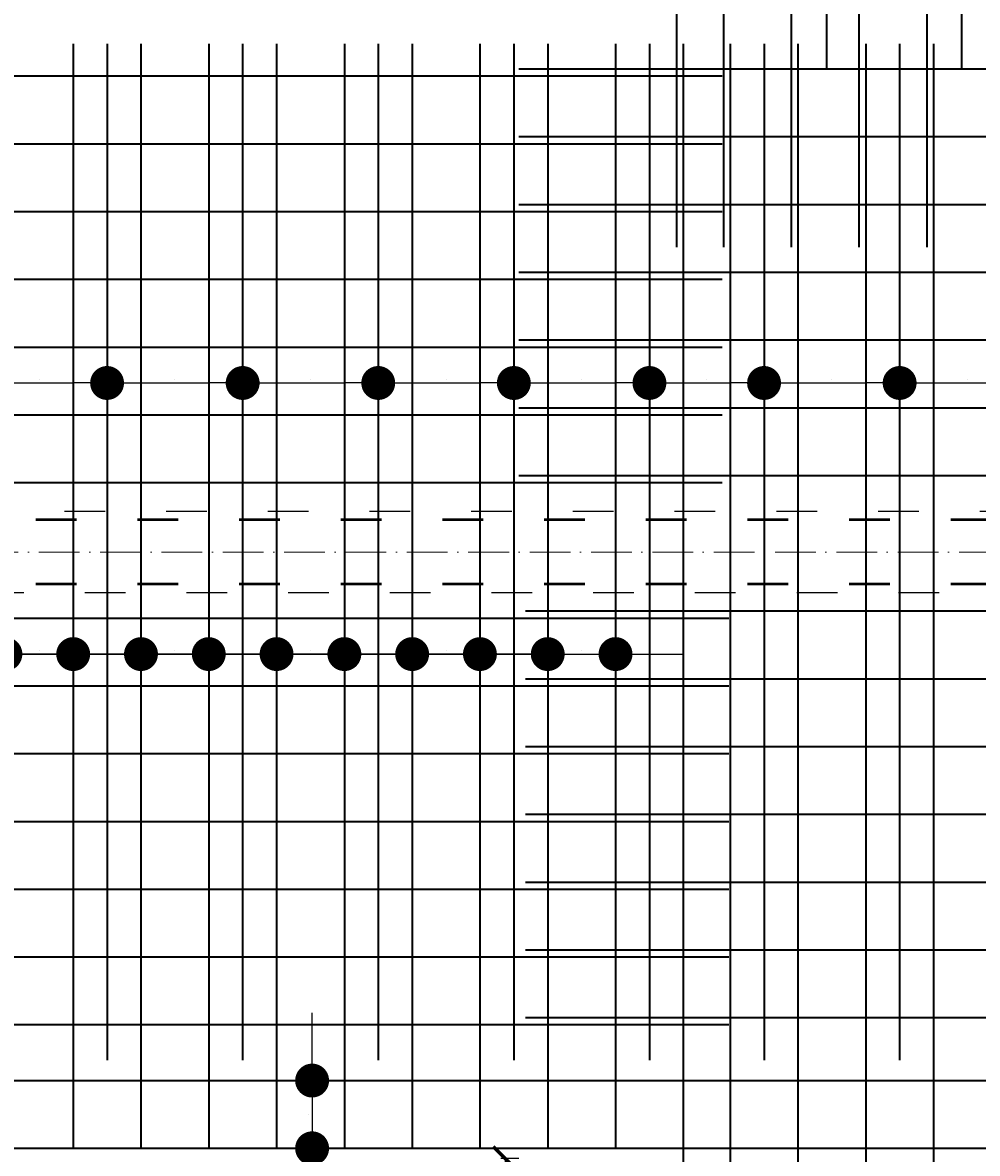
# Model space of a CAD drawing. Header units: millimetres. Extents: x 300938 to 312016, y 11971 to 20881.
# Tile 87 of 239: x 309692 to 309974, y 14522 to 14855. Entities that reach past the tile are written whole.
import ezdxf

# ---------------------------------------------------------------- set-up
doc = ezdxf.new("R2010")
doc.units = ezdxf.units.MM
doc.linetypes.add('ACAD_ISO03W100', pattern=[30, 12, -18])
doc.linetypes.add('ACAD_ISO10W100', pattern=[18, 12, -3, 0, -3])
for name, color, linetype, lineweight in [('konstrukcja wymiary', 1, 'Continuous', 13), ('osie', 5, 'ACAD_ISO10W100', 13), ('zbrojenie', 4, 'Continuous', 50), ('zbrojenie płyty', 141, 'Continuous', 35)]:
    doc.layers.add(name, color=color, linetype=linetype, lineweight=lineweight)
doc.layers.add('przerywane', color=6, linetype='ACAD_ISO03W100')
doc.styles.add('KONSTRUKCJA', font='romand.shx', dxfattribs={"oblique": 10})
doc.styles.get("Standard").update_dxf_attribs({"font": 'romand.shx', "oblique": 10})
doc.dimstyles.new('150', dxfattribs={"dimtxt": 10, "dimasz": 7, "dimexe": 1.25, "dimexo": 0.625, "dimgap": 3, "dimtad": 1, "dimdec": 0, "dimrnd": 0.5, "dimtxsty": 'KONSTRUKCJA', "dimblk": 'ARCHTICK', "dimcen": 2.5, "dimadec": 0, "dimazin": 0, "dimtfac": 1, "dimtdec": 0, "dimtix": 1, "dimtmove": 0, "dimatfit": 3, "dimfxl": 4, "dimfxlon": 1, "dimarcsym": 0})
doc.dimstyles.new('kropki', dxfattribs={"dimtxt": 0.001, "dimasz": 10, "dimexe": 1.25, "dimexo": 0.625, "dimgap": 1, "dimtad": 1, "dimtxsty": 'Standard', "dimblk": 'DOT', "dimcen": 2.5, "dimadec": 0, "dimazin": 0, "dimtfac": 1, "dimtmove": 0, "dimatfit": 3, "dimfxl": 1, "dimfxlon": 1, "dimarcsym": 0})

# ---------------------------------------------------------------- blocks, each defined once
blk = doc.blocks.new('_ArchTick')
at = {"color": 0, "linetype": 'ByBlock', "lineweight": 13, "const_width": 0.15}
blk.add_lwpolyline([(-0.5, -0.5), (0.5, 0.5)], dxfattribs=at)
blk = doc.blocks.new('*D2126')
at = {"layer": 'Defpoints', "color": 0, "transparency": 16777216}
for p in [(309884.63, 15501.22), (309620.63, 14520.22), (309884.63, 14520.22)]:
    blk.add_point(p, dxfattribs=at)
at = {"layer": 'konstrukcja wymiary', "color": 0, "lineweight": -2, "transparency": 16777216}
for p, q in [((309620.63, 15497.22), (309620.63, 15502.47)), ((309620.63, 15501.22), (309884.63, 15501.22)), ((309884.63, 15497.22), (309884.63, 15502.47))]:
    blk.add_line(p, q, dxfattribs=at)
at = {"layer": 'konstrukcja wymiary', "color": 0, "lineweight": -2, "transparency": 16777216, "xscale": 7, "yscale": 7, "zscale": 7, "rotation": 180}
blk.add_blockref('_ArchTick', (309620.63, 15501.22), dxfattribs=at)
at = {"layer": 'konstrukcja wymiary', "color": 0, "lineweight": -2, "transparency": 16777216, "xscale": 7, "yscale": 7, "zscale": 7}
blk.add_blockref('_ArchTick', (309884.63, 15501.22), dxfattribs=at)
at = {"layer": 'konstrukcja wymiary', "color": 0, "transparency": 16777216, "insert": (309752.63, 15509.22), "char_height": 10, "attachment_point": 5, "style": 'KONSTRUKCJA'}
blk.add_mtext('264', dxfattribs=at)
blk = doc.blocks.new('*D2127')
at = {"layer": 'Defpoints', "color": 0, "transparency": 16777216}
for p in [(310572.63, 15501.22), (309884.63, 14520.22), (310572.63, 14393.22)]:
    blk.add_point(p, dxfattribs=at)
at = {"layer": 'konstrukcja wymiary', "color": 0, "lineweight": -2, "transparency": 16777216}
for p, q in [((309884.63, 15497.22), (309884.63, 15502.47)), ((309884.63, 15501.22), (310572.63, 15501.22)), ((310572.63, 15497.22), (310572.63, 15502.47))]:
    blk.add_line(p, q, dxfattribs=at)
at = {"layer": 'konstrukcja wymiary', "color": 0, "lineweight": -2, "transparency": 16777216, "xscale": 7, "yscale": 7, "zscale": 7, "rotation": 180}
blk.add_blockref('_ArchTick', (309884.63, 15501.22), dxfattribs=at)
at = {"layer": 'konstrukcja wymiary', "color": 0, "lineweight": -2, "transparency": 16777216, "xscale": 7, "yscale": 7, "zscale": 7}
blk.add_blockref('_ArchTick', (310572.63, 15501.22), dxfattribs=at)
at = {"layer": 'konstrukcja wymiary', "color": 0, "transparency": 16777216, "insert": (310228.63, 15509.22), "char_height": 10, "attachment_point": 5, "style": 'KONSTRUKCJA'}
blk.add_mtext('688', dxfattribs=at)
blk = doc.blocks.new('*D2141')
at = {"layer": 'Defpoints', "color": 0, "transparency": 16777216}
for p in [(309884.63, 14520.22), (309834.63, 14136.22), (309884.63, 14136.22)]:
    blk.add_point(p, dxfattribs=at)
at = {"layer": 'konstrukcja wymiary', "color": 0, "lineweight": -2, "transparency": 16777216}
for p, q in [((309838.63, 14520.22), (309833.38, 14520.22)), ((309834.63, 14520.22), (309834.63, 14136.22)), ((309838.63, 14136.22), (309833.38, 14136.22))]:
    blk.add_line(p, q, dxfattribs=at)
at = {"layer": 'konstrukcja wymiary', "color": 0, "lineweight": -2, "transparency": 16777216, "xscale": 7, "yscale": 7, "zscale": 7}
for p, rotation in [((309834.63, 14520.22), 90), ((309834.63, 14136.22), 270)]:
    blk.add_blockref('_ArchTick', p, dxfattribs=dict(at, rotation=rotation))
at = {"layer": 'konstrukcja wymiary', "color": 0, "transparency": 16777216, "insert": (309826.63, 14328.22), "char_height": 10, "attachment_point": 5, "rotation": 90, "style": 'KONSTRUKCJA'}
blk.add_mtext('384', dxfattribs=at)
blk = doc.blocks.new('_Dot')
at = {"color": 0, "linetype": 'ByBlock', "lineweight": -2}
blk.add_line((-0.5, 0), (-1, 0), dxfattribs=at)
at = {"color": 0, "linetype": 'ByBlock', "const_width": 0.5}
blk.add_lwpolyline([(-0.25, 0, 1), (0.25, 0, 1)], format="xyb", close=True, dxfattribs=at)
blk = doc.blocks.new('*D2642')
at = {"layer": 'Defpoints', "color": 0, "transparency": 16777216}
for p in [(309807.19, 14543.22), (309777.68, 14523.22), (309807.19, 14523.22)]:
    blk.add_point(p, dxfattribs=at)
at = {"layer": 'konstrukcja wymiary', "color": 0, "lineweight": -2, "transparency": 16777216}
for p, q in [((309777.68, 14553.22), (309777.68, 14563.22)), ((309778.68, 14543.22), (309776.43, 14543.22)), ((309777.68, 14543.22), (309777.68, 14523.22)), ((309778.68, 14523.22), (309776.43, 14523.22)), ((309777.68, 14513.22), (309777.68, 14503.22))]:
    blk.add_line(p, q, dxfattribs=at)
at = {"layer": 'konstrukcja wymiary', "color": 0, "lineweight": -2, "transparency": 16777216, "xscale": 10, "yscale": 10, "zscale": 10}
for p, rotation in [((309777.68, 14543.22), 270), ((309777.68, 14523.22), 90)]:
    blk.add_blockref('_Dot', p, dxfattribs=dict(at, rotation=rotation))
at = {"layer": 'konstrukcja wymiary', "color": 0, "transparency": 16777216, "insert": (309776.68, 14533.22), "char_height": 0.001, "attachment_point": 5, "rotation": 90}
blk.add_mtext('20', dxfattribs=at)
blk = doc.blocks.new('*D2688')
at = {"layer": 'Defpoints', "color": 0, "transparency": 16777216}
for p in [(309717.19, 14749.11), (309677.19, 14739.72), (309717.19, 14739.72)]:
    blk.add_point(p, dxfattribs=at)
at = {"layer": 'konstrukcja wymiary', "color": 0, "lineweight": -2, "transparency": 16777216}
for p, q in [((309677.19, 14748.11), (309677.19, 14750.36)), ((309687.19, 14749.11), (309707.19, 14749.11)), ((309717.19, 14748.11), (309717.19, 14750.36))]:
    blk.add_line(p, q, dxfattribs=at)
at = {"layer": 'konstrukcja wymiary', "color": 0, "lineweight": -2, "transparency": 16777216, "xscale": 10, "yscale": 10, "zscale": 10, "rotation": 180}
blk.add_blockref('_Dot', (309677.19, 14749.11), dxfattribs=at)
at = {"layer": 'konstrukcja wymiary', "color": 0, "lineweight": -2, "transparency": 16777216, "xscale": 10, "yscale": 10, "zscale": 10}
blk.add_blockref('_Dot', (309717.19, 14749.11), dxfattribs=at)
at = {"layer": 'konstrukcja wymiary', "color": 0, "transparency": 16777216, "insert": (309697.19, 14750.11), "char_height": 0.001, "attachment_point": 5}
blk.add_mtext('40', dxfattribs=at)
blk = doc.blocks.new('*D2689')
at = {"layer": 'Defpoints', "color": 0, "transparency": 16777216}
for p in [(309757.19, 14749.11), (309717.19, 14739.72), (309757.19, 14739.72)]:
    blk.add_point(p, dxfattribs=at)
at = {"layer": 'konstrukcja wymiary', "color": 0, "lineweight": -2, "transparency": 16777216}
for p, q in [((309717.19, 14748.11), (309717.19, 14750.36)), ((309727.19, 14749.11), (309747.19, 14749.11)), ((309757.19, 14748.11), (309757.19, 14750.36))]:
    blk.add_line(p, q, dxfattribs=at)
at = {"layer": 'konstrukcja wymiary', "color": 0, "lineweight": -2, "transparency": 16777216, "xscale": 10, "yscale": 10, "zscale": 10, "rotation": 180}
blk.add_blockref('_Dot', (309717.19, 14749.11), dxfattribs=at)
at = {"layer": 'konstrukcja wymiary', "color": 0, "lineweight": -2, "transparency": 16777216, "xscale": 10, "yscale": 10, "zscale": 10}
blk.add_blockref('_Dot', (309757.19, 14749.11), dxfattribs=at)
at = {"layer": 'konstrukcja wymiary', "color": 0, "transparency": 16777216, "insert": (309737.19, 14750.11), "char_height": 0.001, "attachment_point": 5}
blk.add_mtext('40', dxfattribs=at)
blk = doc.blocks.new('*D2690')
at = {"layer": 'Defpoints', "color": 0, "transparency": 16777216}
for p in [(309797.19, 14749.11), (309757.19, 14739.72), (309797.19, 14739.72)]:
    blk.add_point(p, dxfattribs=at)
at = {"layer": 'konstrukcja wymiary', "color": 0, "lineweight": -2, "transparency": 16777216}
for p, q in [((309757.19, 14748.11), (309757.19, 14750.36)), ((309767.19, 14749.11), (309787.19, 14749.11)), ((309797.19, 14748.11), (309797.19, 14750.36))]:
    blk.add_line(p, q, dxfattribs=at)
at = {"layer": 'konstrukcja wymiary', "color": 0, "lineweight": -2, "transparency": 16777216, "xscale": 10, "yscale": 10, "zscale": 10, "rotation": 180}
blk.add_blockref('_Dot', (309757.19, 14749.11), dxfattribs=at)
at = {"layer": 'konstrukcja wymiary', "color": 0, "lineweight": -2, "transparency": 16777216, "xscale": 10, "yscale": 10, "zscale": 10}
blk.add_blockref('_Dot', (309797.19, 14749.11), dxfattribs=at)
at = {"layer": 'konstrukcja wymiary', "color": 0, "transparency": 16777216, "insert": (309777.19, 14750.11), "char_height": 0.001, "attachment_point": 5}
blk.add_mtext('40', dxfattribs=at)
blk = doc.blocks.new('*D2691')
at = {"layer": 'Defpoints', "color": 0, "transparency": 16777216}
for p in [(309837.19, 14749.11), (309797.19, 14739.72), (309837.19, 14739.72)]:
    blk.add_point(p, dxfattribs=at)
at = {"layer": 'konstrukcja wymiary', "color": 0, "lineweight": -2, "transparency": 16777216}
for p, q in [((309797.19, 14748.11), (309797.19, 14750.36)), ((309807.19, 14749.11), (309827.19, 14749.11)), ((309837.19, 14748.11), (309837.19, 14750.36))]:
    blk.add_line(p, q, dxfattribs=at)
at = {"layer": 'konstrukcja wymiary', "color": 0, "lineweight": -2, "transparency": 16777216, "xscale": 10, "yscale": 10, "zscale": 10, "rotation": 180}
blk.add_blockref('_Dot', (309797.19, 14749.11), dxfattribs=at)
at = {"layer": 'konstrukcja wymiary', "color": 0, "lineweight": -2, "transparency": 16777216, "xscale": 10, "yscale": 10, "zscale": 10}
blk.add_blockref('_Dot', (309837.19, 14749.11), dxfattribs=at)
at = {"layer": 'konstrukcja wymiary', "color": 0, "transparency": 16777216, "insert": (309817.19, 14750.11), "char_height": 0.001, "attachment_point": 5}
blk.add_mtext('40', dxfattribs=at)
blk = doc.blocks.new('*D2692')
at = {"layer": 'Defpoints', "color": 0, "transparency": 16777216}
for p in [(309877.19, 14749.11), (309837.19, 14739.72), (309877.19, 14739.72)]:
    blk.add_point(p, dxfattribs=at)
at = {"layer": 'konstrukcja wymiary', "color": 0, "lineweight": -2, "transparency": 16777216}
for p, q in [((309837.19, 14748.11), (309837.19, 14750.36)), ((309847.19, 14749.11), (309867.19, 14749.11)), ((309877.19, 14748.11), (309877.19, 14750.36))]:
    blk.add_line(p, q, dxfattribs=at)
at = {"layer": 'konstrukcja wymiary', "color": 0, "lineweight": -2, "transparency": 16777216, "xscale": 10, "yscale": 10, "zscale": 10, "rotation": 180}
blk.add_blockref('_Dot', (309837.19, 14749.11), dxfattribs=at)
at = {"layer": 'konstrukcja wymiary', "color": 0, "lineweight": -2, "transparency": 16777216, "xscale": 10, "yscale": 10, "zscale": 10}
blk.add_blockref('_Dot', (309877.19, 14749.11), dxfattribs=at)
at = {"layer": 'konstrukcja wymiary', "color": 0, "transparency": 16777216, "insert": (309857.19, 14750.11), "char_height": 0.001, "attachment_point": 5}
blk.add_mtext('40', dxfattribs=at)
blk = doc.blocks.new('*D2693')
at = {"layer": 'Defpoints', "color": 0, "transparency": 16777216}
for p in [(309911.01, 14749.11), (309877.19, 14739.72), (309911.01, 14741.72)]:
    blk.add_point(p, dxfattribs=at)
at = {"layer": 'konstrukcja wymiary', "color": 0, "lineweight": -2, "transparency": 16777216}
for p, q in [((309877.19, 14748.11), (309877.19, 14750.36)), ((309887.19, 14749.11), (309901.01, 14749.11)), ((309911.01, 14748.11), (309911.01, 14750.36))]:
    blk.add_line(p, q, dxfattribs=at)
at = {"layer": 'konstrukcja wymiary', "color": 0, "lineweight": -2, "transparency": 16777216, "xscale": 10, "yscale": 10, "zscale": 10, "rotation": 180}
blk.add_blockref('_Dot', (309877.19, 14749.11), dxfattribs=at)
at = {"layer": 'konstrukcja wymiary', "color": 0, "lineweight": -2, "transparency": 16777216, "xscale": 10, "yscale": 10, "zscale": 10}
blk.add_blockref('_Dot', (309911.01, 14749.11), dxfattribs=at)
at = {"layer": 'konstrukcja wymiary', "color": 0, "transparency": 16777216, "insert": (309894.1, 14750.11), "char_height": 0.001, "attachment_point": 5}
blk.add_mtext('33,82', dxfattribs=at)
blk = doc.blocks.new('*D2694')
at = {"layer": 'Defpoints', "color": 0, "transparency": 16777216}
for p in [(309951.01, 14749.11), (309911.01, 14741.72), (309951.01, 14741.72)]:
    blk.add_point(p, dxfattribs=at)
at = {"layer": 'konstrukcja wymiary', "color": 0, "lineweight": -2, "transparency": 16777216}
for p, q in [((309911.01, 14748.11), (309911.01, 14750.36)), ((309921.01, 14749.11), (309941.01, 14749.11)), ((309951.01, 14748.11), (309951.01, 14750.36))]:
    blk.add_line(p, q, dxfattribs=at)
at = {"layer": 'konstrukcja wymiary', "color": 0, "lineweight": -2, "transparency": 16777216, "xscale": 10, "yscale": 10, "zscale": 10, "rotation": 180}
blk.add_blockref('_Dot', (309911.01, 14749.11), dxfattribs=at)
at = {"layer": 'konstrukcja wymiary', "color": 0, "lineweight": -2, "transparency": 16777216, "xscale": 10, "yscale": 10, "zscale": 10}
blk.add_blockref('_Dot', (309951.01, 14749.11), dxfattribs=at)
at = {"layer": 'konstrukcja wymiary', "color": 0, "transparency": 16777216, "insert": (309931.01, 14750.11), "char_height": 0.001, "attachment_point": 5}
blk.add_mtext('40', dxfattribs=at)
blk = doc.blocks.new('*D2695')
at = {"layer": 'Defpoints', "color": 0, "transparency": 16777216}
for p in [(309991.01, 14749.11), (309951.01, 14741.72), (309991.01, 14741.72)]:
    blk.add_point(p, dxfattribs=at)
at = {"layer": 'konstrukcja wymiary', "color": 0, "lineweight": -2, "transparency": 16777216}
for p, q in [((309951.01, 14748.11), (309951.01, 14750.36)), ((309961.01, 14749.11), (309981.01, 14749.11)), ((309991.01, 14748.11), (309991.01, 14750.36))]:
    blk.add_line(p, q, dxfattribs=at)
at = {"layer": 'konstrukcja wymiary', "color": 0, "lineweight": -2, "transparency": 16777216, "xscale": 10, "yscale": 10, "zscale": 10, "rotation": 180}
blk.add_blockref('_Dot', (309951.01, 14749.11), dxfattribs=at)
at = {"layer": 'konstrukcja wymiary', "color": 0, "lineweight": -2, "transparency": 16777216, "xscale": 10, "yscale": 10, "zscale": 10}
blk.add_blockref('_Dot', (309991.01, 14749.11), dxfattribs=at)
at = {"layer": 'konstrukcja wymiary', "color": 0, "transparency": 16777216, "insert": (309971.01, 14750.11), "char_height": 0.001, "attachment_point": 5}
blk.add_mtext('40', dxfattribs=at)
blk = doc.blocks.new('*D2810')
at = {"layer": 'Defpoints', "color": 0, "transparency": 16777216}
for p in [(309687.19, 14669.09), (309667.19, 14659.72), (309687.19, 14659.72)]:
    blk.add_point(p, dxfattribs=at)
at = {"layer": 'konstrukcja wymiary', "color": 0, "lineweight": -2, "transparency": 16777216}
for p, q in [((309657.19, 14669.09), (309647.19, 14669.09)), ((309667.19, 14668.09), (309667.19, 14670.34)), ((309667.19, 14669.09), (309687.19, 14669.09)), ((309687.19, 14668.09), (309687.19, 14670.34)), ((309697.19, 14669.09), (309707.19, 14669.09))]:
    blk.add_line(p, q, dxfattribs=at)
at = {"layer": 'konstrukcja wymiary', "color": 0, "lineweight": -2, "transparency": 16777216, "xscale": 10, "yscale": 10, "zscale": 10}
blk.add_blockref('_Dot', (309667.19, 14669.09), dxfattribs=at)
at = {"layer": 'konstrukcja wymiary', "color": 0, "lineweight": -2, "transparency": 16777216, "xscale": 10, "yscale": 10, "zscale": 10, "rotation": 180}
blk.add_blockref('_Dot', (309687.19, 14669.09), dxfattribs=at)
at = {"layer": 'konstrukcja wymiary', "color": 0, "transparency": 16777216, "insert": (309677.19, 14670.09), "char_height": 0.001, "attachment_point": 5}
blk.add_mtext('20', dxfattribs=at)
blk = doc.blocks.new('*D2811')
at = {"layer": 'Defpoints', "color": 0, "transparency": 16777216}
for p in [(309707.19, 14669.09), (309687.19, 14659.72), (309707.19, 14659.72)]:
    blk.add_point(p, dxfattribs=at)
at = {"layer": 'konstrukcja wymiary', "color": 0, "lineweight": -2, "transparency": 16777216}
for p, q in [((309677.19, 14669.09), (309667.19, 14669.09)), ((309687.19, 14668.09), (309687.19, 14670.34)), ((309687.19, 14669.09), (309707.19, 14669.09)), ((309707.19, 14668.09), (309707.19, 14670.34)), ((309717.19, 14669.09), (309727.19, 14669.09))]:
    blk.add_line(p, q, dxfattribs=at)
at = {"layer": 'konstrukcja wymiary', "color": 0, "lineweight": -2, "transparency": 16777216, "xscale": 10, "yscale": 10, "zscale": 10}
blk.add_blockref('_Dot', (309687.19, 14669.09), dxfattribs=at)
at = {"layer": 'konstrukcja wymiary', "color": 0, "lineweight": -2, "transparency": 16777216, "xscale": 10, "yscale": 10, "zscale": 10, "rotation": 180}
blk.add_blockref('_Dot', (309707.19, 14669.09), dxfattribs=at)
at = {"layer": 'konstrukcja wymiary', "color": 0, "transparency": 16777216, "insert": (309697.19, 14670.09), "char_height": 0.001, "attachment_point": 5}
blk.add_mtext('20', dxfattribs=at)
blk = doc.blocks.new('*D2812')
at = {"layer": 'Defpoints', "color": 0, "transparency": 16777216}
for p in [(309727.19, 14669.09), (309707.19, 14659.72), (309727.19, 14659.72)]:
    blk.add_point(p, dxfattribs=at)
at = {"layer": 'konstrukcja wymiary', "color": 0, "lineweight": -2, "transparency": 16777216}
for p, q in [((309697.19, 14669.09), (309687.19, 14669.09)), ((309707.19, 14668.09), (309707.19, 14670.34)), ((309707.19, 14669.09), (309727.19, 14669.09)), ((309727.19, 14668.09), (309727.19, 14670.34)), ((309737.19, 14669.09), (309747.19, 14669.09))]:
    blk.add_line(p, q, dxfattribs=at)
at = {"layer": 'konstrukcja wymiary', "color": 0, "lineweight": -2, "transparency": 16777216, "xscale": 10, "yscale": 10, "zscale": 10}
blk.add_blockref('_Dot', (309707.19, 14669.09), dxfattribs=at)
at = {"layer": 'konstrukcja wymiary', "color": 0, "lineweight": -2, "transparency": 16777216, "xscale": 10, "yscale": 10, "zscale": 10, "rotation": 180}
blk.add_blockref('_Dot', (309727.19, 14669.09), dxfattribs=at)
at = {"layer": 'konstrukcja wymiary', "color": 0, "transparency": 16777216, "insert": (309717.19, 14670.09), "char_height": 0.001, "attachment_point": 5}
blk.add_mtext('20', dxfattribs=at)
blk = doc.blocks.new('*D2813')
at = {"layer": 'Defpoints', "color": 0, "transparency": 16777216}
for p in [(309747.19, 14669.09), (309727.19, 14659.72), (309747.19, 14659.72)]:
    blk.add_point(p, dxfattribs=at)
at = {"layer": 'konstrukcja wymiary', "color": 0, "lineweight": -2, "transparency": 16777216}
for p, q in [((309717.19, 14669.09), (309707.19, 14669.09)), ((309727.19, 14668.09), (309727.19, 14670.34)), ((309727.19, 14669.09), (309747.19, 14669.09)), ((309747.19, 14668.09), (309747.19, 14670.34)), ((309757.19, 14669.09), (309767.19, 14669.09))]:
    blk.add_line(p, q, dxfattribs=at)
at = {"layer": 'konstrukcja wymiary', "color": 0, "lineweight": -2, "transparency": 16777216, "xscale": 10, "yscale": 10, "zscale": 10}
blk.add_blockref('_Dot', (309727.19, 14669.09), dxfattribs=at)
at = {"layer": 'konstrukcja wymiary', "color": 0, "lineweight": -2, "transparency": 16777216, "xscale": 10, "yscale": 10, "zscale": 10, "rotation": 180}
blk.add_blockref('_Dot', (309747.19, 14669.09), dxfattribs=at)
at = {"layer": 'konstrukcja wymiary', "color": 0, "transparency": 16777216, "insert": (309737.19, 14670.09), "char_height": 0.001, "attachment_point": 5}
blk.add_mtext('20', dxfattribs=at)
blk = doc.blocks.new('*D2814')
at = {"layer": 'Defpoints', "color": 0, "transparency": 16777216}
for p in [(309767.19, 14669.09), (309747.19, 14659.72), (309767.19, 14659.72)]:
    blk.add_point(p, dxfattribs=at)
at = {"layer": 'konstrukcja wymiary', "color": 0, "lineweight": -2, "transparency": 16777216}
for p, q in [((309737.19, 14669.09), (309727.19, 14669.09)), ((309747.19, 14668.09), (309747.19, 14670.34)), ((309747.19, 14669.09), (309767.19, 14669.09)), ((309767.19, 14668.09), (309767.19, 14670.34)), ((309777.19, 14669.09), (309787.19, 14669.09))]:
    blk.add_line(p, q, dxfattribs=at)
at = {"layer": 'konstrukcja wymiary', "color": 0, "lineweight": -2, "transparency": 16777216, "xscale": 10, "yscale": 10, "zscale": 10}
blk.add_blockref('_Dot', (309747.19, 14669.09), dxfattribs=at)
at = {"layer": 'konstrukcja wymiary', "color": 0, "lineweight": -2, "transparency": 16777216, "xscale": 10, "yscale": 10, "zscale": 10, "rotation": 180}
blk.add_blockref('_Dot', (309767.19, 14669.09), dxfattribs=at)
at = {"layer": 'konstrukcja wymiary', "color": 0, "transparency": 16777216, "insert": (309757.19, 14670.09), "char_height": 0.001, "attachment_point": 5}
blk.add_mtext('20', dxfattribs=at)
blk = doc.blocks.new('*D2815')
at = {"layer": 'Defpoints', "color": 0, "transparency": 16777216}
for p in [(309787.19, 14669.09), (309767.19, 14659.72), (309787.19, 14659.72)]:
    blk.add_point(p, dxfattribs=at)
at = {"layer": 'konstrukcja wymiary', "color": 0, "lineweight": -2, "transparency": 16777216}
for p, q in [((309757.19, 14669.09), (309747.19, 14669.09)), ((309767.19, 14668.09), (309767.19, 14670.34)), ((309767.19, 14669.09), (309787.19, 14669.09)), ((309787.19, 14668.09), (309787.19, 14670.34)), ((309797.19, 14669.09), (309807.19, 14669.09))]:
    blk.add_line(p, q, dxfattribs=at)
at = {"layer": 'konstrukcja wymiary', "color": 0, "lineweight": -2, "transparency": 16777216, "xscale": 10, "yscale": 10, "zscale": 10}
blk.add_blockref('_Dot', (309767.19, 14669.09), dxfattribs=at)
at = {"layer": 'konstrukcja wymiary', "color": 0, "lineweight": -2, "transparency": 16777216, "xscale": 10, "yscale": 10, "zscale": 10, "rotation": 180}
blk.add_blockref('_Dot', (309787.19, 14669.09), dxfattribs=at)
at = {"layer": 'konstrukcja wymiary', "color": 0, "transparency": 16777216, "insert": (309777.19, 14670.09), "char_height": 0.001, "attachment_point": 5}
blk.add_mtext('20', dxfattribs=at)
blk = doc.blocks.new('*D2816')
at = {"layer": 'Defpoints', "color": 0, "transparency": 16777216}
for p in [(309807.19, 14669.09), (309787.19, 14659.72), (309807.19, 14659.72)]:
    blk.add_point(p, dxfattribs=at)
at = {"layer": 'konstrukcja wymiary', "color": 0, "lineweight": -2, "transparency": 16777216}
for p, q in [((309777.19, 14669.09), (309767.19, 14669.09)), ((309787.19, 14668.09), (309787.19, 14670.34)), ((309787.19, 14669.09), (309807.19, 14669.09)), ((309807.19, 14668.09), (309807.19, 14670.34)), ((309817.19, 14669.09), (309827.19, 14669.09))]:
    blk.add_line(p, q, dxfattribs=at)
at = {"layer": 'konstrukcja wymiary', "color": 0, "lineweight": -2, "transparency": 16777216, "xscale": 10, "yscale": 10, "zscale": 10}
blk.add_blockref('_Dot', (309787.19, 14669.09), dxfattribs=at)
at = {"layer": 'konstrukcja wymiary', "color": 0, "lineweight": -2, "transparency": 16777216, "xscale": 10, "yscale": 10, "zscale": 10, "rotation": 180}
blk.add_blockref('_Dot', (309807.19, 14669.09), dxfattribs=at)
at = {"layer": 'konstrukcja wymiary', "color": 0, "transparency": 16777216, "insert": (309797.19, 14670.09), "char_height": 0.001, "attachment_point": 5}
blk.add_mtext('20', dxfattribs=at)
blk = doc.blocks.new('*D2817')
at = {"layer": 'Defpoints', "color": 0, "transparency": 16777216}
for p in [(309827.19, 14669.09), (309807.19, 14659.72), (309827.19, 14659.72)]:
    blk.add_point(p, dxfattribs=at)
at = {"layer": 'konstrukcja wymiary', "color": 0, "lineweight": -2, "transparency": 16777216}
for p, q in [((309797.19, 14669.09), (309787.19, 14669.09)), ((309807.19, 14668.09), (309807.19, 14670.34)), ((309807.19, 14669.09), (309827.19, 14669.09)), ((309827.19, 14668.09), (309827.19, 14670.34)), ((309837.19, 14669.09), (309847.19, 14669.09))]:
    blk.add_line(p, q, dxfattribs=at)
at = {"layer": 'konstrukcja wymiary', "color": 0, "lineweight": -2, "transparency": 16777216, "xscale": 10, "yscale": 10, "zscale": 10}
blk.add_blockref('_Dot', (309807.19, 14669.09), dxfattribs=at)
at = {"layer": 'konstrukcja wymiary', "color": 0, "lineweight": -2, "transparency": 16777216, "xscale": 10, "yscale": 10, "zscale": 10, "rotation": 180}
blk.add_blockref('_Dot', (309827.19, 14669.09), dxfattribs=at)
at = {"layer": 'konstrukcja wymiary', "color": 0, "transparency": 16777216, "insert": (309817.19, 14670.09), "char_height": 0.001, "attachment_point": 5}
blk.add_mtext('20', dxfattribs=at)
blk = doc.blocks.new('*D2818')
at = {"layer": 'Defpoints', "color": 0, "transparency": 16777216}
for p in [(309847.19, 14669.09), (309827.19, 14659.72), (309847.19, 14659.72)]:
    blk.add_point(p, dxfattribs=at)
at = {"layer": 'konstrukcja wymiary', "color": 0, "lineweight": -2, "transparency": 16777216}
for p, q in [((309817.19, 14669.09), (309807.19, 14669.09)), ((309827.19, 14668.09), (309827.19, 14670.34)), ((309827.19, 14669.09), (309847.19, 14669.09)), ((309847.19, 14668.09), (309847.19, 14670.34)), ((309857.19, 14669.09), (309867.19, 14669.09))]:
    blk.add_line(p, q, dxfattribs=at)
at = {"layer": 'konstrukcja wymiary', "color": 0, "lineweight": -2, "transparency": 16777216, "xscale": 10, "yscale": 10, "zscale": 10}
blk.add_blockref('_Dot', (309827.19, 14669.09), dxfattribs=at)
at = {"layer": 'konstrukcja wymiary', "color": 0, "lineweight": -2, "transparency": 16777216, "xscale": 10, "yscale": 10, "zscale": 10, "rotation": 180}
blk.add_blockref('_Dot', (309847.19, 14669.09), dxfattribs=at)
at = {"layer": 'konstrukcja wymiary', "color": 0, "transparency": 16777216, "insert": (309837.19, 14670.09), "char_height": 0.001, "attachment_point": 5}
blk.add_mtext('20', dxfattribs=at)
blk = doc.blocks.new('*D2819')
at = {"layer": 'Defpoints', "color": 0, "transparency": 16777216}
for p in [(309867.19, 14669.09), (309847.19, 14659.72), (309867.19, 14659.72)]:
    blk.add_point(p, dxfattribs=at)
at = {"layer": 'konstrukcja wymiary', "color": 0, "lineweight": -2, "transparency": 16777216}
for p, q in [((309837.19, 14669.09), (309827.19, 14669.09)), ((309847.19, 14668.09), (309847.19, 14670.34)), ((309847.19, 14669.09), (309867.19, 14669.09)), ((309867.19, 14668.09), (309867.19, 14670.34)), ((309877.19, 14669.09), (309887.19, 14669.09))]:
    blk.add_line(p, q, dxfattribs=at)
at = {"layer": 'konstrukcja wymiary', "color": 0, "lineweight": -2, "transparency": 16777216, "xscale": 10, "yscale": 10, "zscale": 10}
blk.add_blockref('_Dot', (309847.19, 14669.09), dxfattribs=at)
at = {"layer": 'konstrukcja wymiary', "color": 0, "lineweight": -2, "transparency": 16777216, "xscale": 10, "yscale": 10, "zscale": 10, "rotation": 180}
blk.add_blockref('_Dot', (309867.19, 14669.09), dxfattribs=at)
at = {"layer": 'konstrukcja wymiary', "color": 0, "transparency": 16777216, "insert": (309857.19, 14670.09), "char_height": 0.001, "attachment_point": 5}
blk.add_mtext('20', dxfattribs=at)

msp = doc.modelspace()

# ---------------------------------------------------------------- linework, layer by layer
at = {"layer": 'osie'}
msp.add_line((308773.963, 14699.224), (310778.683, 14699.224), dxfattribs=at)
at = {"layer": 'przerywane'}
for p, q in [((310076.631, 14711.224), (309420.631, 14711.224)), ((309620.631, 14687.224), (310116.631, 14687.224))]:
    msp.add_line(p, q, dxfattribs=at)
at = {"layer": 'zbrojenie', "linetype": 'ACAD_ISO03W100'}
for p, q in [((310758.131, 14708.724), (308979.131, 14708.724)), ((310758.131, 14689.724), (308979.131, 14689.724))]:
    msp.add_line(p, q, dxfattribs=at)
at = {"layer": 'zbrojenie płyty'}
for p, q in [((309885.189, 15288.724), (309885.189, 14789.224)), ((309899.014, 15288.724), (309899.014, 14789.224)), ((309919.014, 15288.724), (309919.014, 14789.224)), ((309929.387, 14981.724), (309929.387, 14842.036)), ((309939.014, 14981.724), (309939.014, 14789.224)), ((309959.014, 14981.724), (309959.014, 14789.224)), ((309969.248, 14981.724), (309969.248, 14842.036)), ((309707.189, 14849.224), (309707.189, 14523.224)), ((309717.189, 14849.224), (309717.189, 14549.224)), ((309727.189, 14849.224), (309727.189, 14523.224)), ((309747.189, 14849.224), (309747.189, 14523.224)), ((309757.189, 14849.224), (309757.189, 14549.224)), ((309767.189, 14849.224), (309767.189, 14523.224)), ((309787.189, 14849.224), (309787.189, 14523.224)), ((309797.189, 14849.224), (309797.189, 14549.224)), ((309807.189, 14849.224), (309807.189, 14523.224)), ((309827.189, 14849.224), (309827.189, 14523.224)), ((309837.189, 14849.224), (309837.189, 14549.224)), ((309847.189, 14849.224), (309847.189, 14523.224)), ((309867.189, 14849.224), (309867.189, 14523.224)), ((309877.189, 14849.224), (309877.189, 14549.224)), ((309887.189, 14849.224), (309887.189, 14114.724)), ((309901.014, 14849.224), (309901.014, 14114.724)), ((309911.014, 14849.224), (309911.014, 14549.224)), ((309921.014, 14849.224), (309921.014, 14114.724)), ((309941.014, 14849.224), (309941.014, 14114.724)), ((309951.014, 14849.224), (309951.014, 14549.224)), ((309961.014, 14849.224), (309961.014, 14114.724)), ((308979.131, 14839.724), (309898.631, 14839.724)), ((310758.131, 14841.724), (309838.631, 14841.724)), ((308979.131, 14819.724), (309898.631, 14819.724)), ((310758.131, 14821.724), (309838.631, 14821.724)), ((308979.131, 14799.724), (309898.631, 14799.724)), ((310758.131, 14801.724), (309838.631, 14801.724)), ((308979.131, 14779.724), (309898.631, 14779.724)), ((310758.131, 14781.724), (309838.631, 14781.724)), ((308979.131, 14759.724), (309898.631, 14759.724)), ((310758.131, 14761.724), (309838.631, 14761.724)), ((308979.131, 14739.724), (309898.631, 14739.724)), ((310758.131, 14741.724), (309838.631, 14741.724)), ((310758.131, 14721.724), (309838.631, 14721.724)), ((308979.131, 14719.724), (309898.631, 14719.724)), ((310760.131, 14681.724), (309840.631, 14681.724)), ((308981.131, 14679.724), (309900.631, 14679.724)), ((310760.131, 14661.724), (309840.631, 14661.724)), ((308981.131, 14659.724), (309900.631, 14659.724)), ((310760.131, 14641.724), (309840.631, 14641.724)), ((308981.131, 14639.724), (309900.631, 14639.724)), ((310760.131, 14621.724), (309840.631, 14621.724)), ((308981.131, 14619.724), (309900.631, 14619.724)), ((310760.131, 14601.724), (309840.631, 14601.724)), ((308981.131, 14599.724), (309900.631, 14599.724)), ((310760.131, 14581.724), (309840.631, 14581.724)), ((308981.131, 14579.724), (309900.631, 14579.724)), ((310760.131, 14561.724), (309840.631, 14561.724)), ((308981.131, 14559.724), (309900.631, 14559.724)), ((309458.631, 14543.224), (310278.631, 14543.224)), ((309458.631, 14523.224), (310278.631, 14523.224))]:
    msp.add_line(p, q, dxfattribs=at)

# ---------------------------------------------------------------- dimensions: what is measured, and where the dimension line sits
at = {"layer": 'konstrukcja wymiary'}
for base, p1, p2, dimstyle, picture, middle in [((309884.631, 15501.224), (309620.631, 14520.224), (309884.631, 14520.224), '150', '*D2126', (309752.631, 15509.224)), ((310572.631, 15501.224), (309884.631, 14520.224), (310572.631, 14393.224), '150', '*D2127', (310228.631, 15509.224)), ((309717.189, 14749.109), (309677.189, 14739.724), (309717.189, 14739.724), 'kropki', '*D2688', (309697.189, 14750.109)), ((309757.189, 14749.109), (309717.189, 14739.724), (309757.189, 14739.724), 'kropki', '*D2689', (309737.189, 14750.109)), ((309797.189, 14749.109), (309757.189, 14739.724), (309797.189, 14739.724), 'kropki', '*D2690', (309777.189, 14750.109)), ((309837.189, 14749.109), (309797.189, 14739.724), (309837.189, 14739.724), 'kropki', '*D2691', (309817.189, 14750.109)), ((309877.189, 14749.109), (309837.189, 14739.724), (309877.189, 14739.724), 'kropki', '*D2692', (309857.189, 14750.109)), ((309911.0138, 14749.1088), (309877.1889, 14739.7237), (309911.0138, 14741.7237), 'kropki', '*D2693', (309894.1014, 14750.1094)), ((309951.014, 14749.109), (309911.014, 14741.724), (309951.014, 14741.724), 'kropki', '*D2694', (309931.014, 14750.109)), ((309991.014, 14749.109), (309951.014, 14741.724), (309991.014, 14741.724), 'kropki', '*D2695', (309971.014, 14750.109)), ((309687.189, 14669.088), (309667.189, 14659.724), (309687.189, 14659.724), 'kropki', '*D2810', (309677.189, 14670.088)), ((309707.189, 14669.088), (309687.189, 14659.724), (309707.189, 14659.724), 'kropki', '*D2811', (309697.189, 14670.088)), ((309727.189, 14669.088), (309707.189, 14659.724), (309727.189, 14659.724), 'kropki', '*D2812', (309717.189, 14670.088)), ((309747.189, 14669.088), (309727.189, 14659.724), (309747.189, 14659.724), 'kropki', '*D2813', (309737.189, 14670.088)), ((309767.189, 14669.088), (309747.189, 14659.724), (309767.189, 14659.724), 'kropki', '*D2814', (309757.189, 14670.088)), ((309787.189, 14669.088), (309767.189, 14659.724), (309787.189, 14659.724), 'kropki', '*D2815', (309777.189, 14670.088)), ((309807.189, 14669.088), (309787.189, 14659.724), (309807.189, 14659.724), 'kropki', '*D2816', (309797.189, 14670.088)), ((309827.189, 14669.088), (309807.189, 14659.724), (309827.189, 14659.724), 'kropki', '*D2817', (309817.189, 14670.088)), ((309847.189, 14669.088), (309827.189, 14659.724), (309847.189, 14659.724), 'kropki', '*D2818', (309837.189, 14670.088)), ((309867.189, 14669.088), (309847.189, 14659.724), (309867.189, 14659.724), 'kropki', '*D2819', (309857.189, 14670.088))]:
    dim = msp.add_linear_dim(base=base, p1=p1, p2=p2, dimstyle=dimstyle, override={"dimtmove": 1}, dxfattribs=at)
    dim.commit()
    dim.dimension.update_dxf_attribs({"geometry": picture, "text_midpoint": middle})
for base, p1, p2, dimstyle, picture, middle in [((309777.676, 14523.224), (309807.189, 14543.224), (309807.189, 14523.224), 'kropki', '*D2642', (309776.676, 14533.224)), ((309834.631, 14136.224), (309884.631, 14520.224), (309884.631, 14136.224), '150', '*D2141', (309826.631, 14328.224))]:
    dim = msp.add_linear_dim(base=base, p1=p1, p2=p2, angle=90, dimstyle=dimstyle, dxfattribs=at)
    dim.commit()
    dim.dimension.update_dxf_attribs({"geometry": picture, "text_midpoint": middle})

doc.saveas('drawing.dxf')
